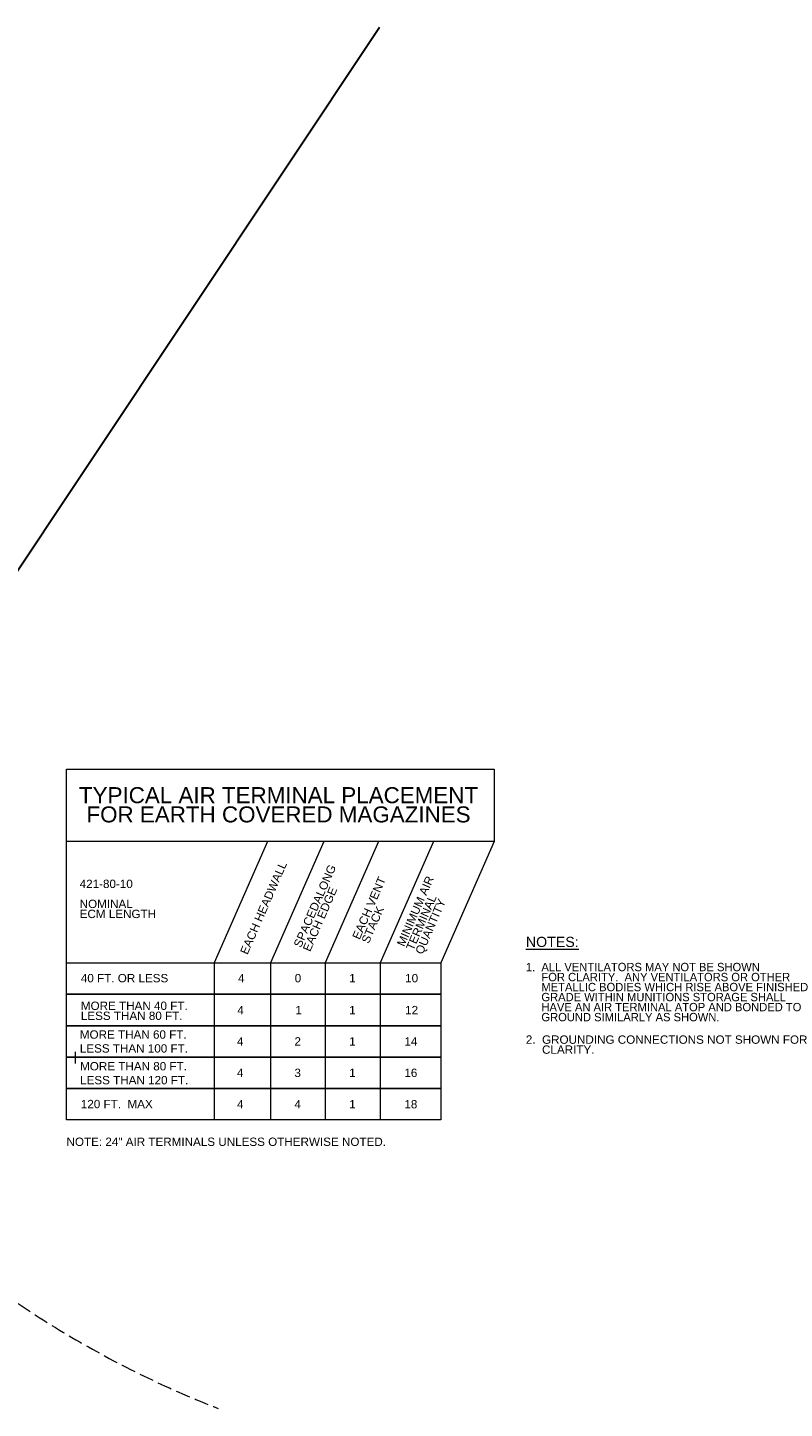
# Model space of a CAD drawing. Header units: inches. Extents: x 3176 to 8492, y -2587 to 2467.
# Tile 7 of 7: x 7599 to 8492, y -263 to 1365. Entities that reach past the tile are written whole.
import ezdxf
from ezdxf.enums import TextEntityAlignment as Align

# ---------------------------------------------------------------- set-up
doc = ezdxf.new("R2010")
doc.units = ezdxf.units.IN
doc.header["$LTSCALE"] = 50
doc.header["$MEASUREMENT"] = 0
doc.linetypes.add('DGN Style 3', pattern=[0.474126, 0.338661, -0.135465])
doc.layers.get('Defpoints').update_dxf_attribs({"lineweight": 0})
for name, color, linetype, lineweight in [('E-ANNO-TEXT', 7, 'Continuous', 0), ('G-ANNO-TEXT', 2, 'Continuous', 30), ('Level 2', 7, 'Continuous', 0), ('S-FNDN-FTNG', 48, 'Continuous', 13), ('S-WALL-LOAD', 3, 'Continuous', 13)]:
    doc.layers.add(name, color=color, linetype=linetype, lineweight=lineweight)
doc.styles.add("_1 4 1'-0", font='arial.ttf', dxfattribs={"height": 6})
doc.styles.add("_1 4 1'-0_0", font='arial.ttf')
doc.styles.add('Notes', font='arial.ttf', dxfattribs={"height": 0.098425})
doc.styles.add('TITLE 6.35', font='swissk.ttf', dxfattribs={"height": 250})
doc.dimstyles.new("1 4 1'-0", dxfattribs={"dimtxt": 12, "dimasz": 18, "dimexe": 6, "dimexo": 6, "dimgap": 6, "dimtad": 1, "dimdec": 0, "dimzin": 11, "dimdsep": 46, "dimlunit": 3, "dimtxsty": "_1 4 1'-0_0", "dimcen": 0.09, "dimclrd": 256, "dimadec": 4, "dimazin": 3, "dimtfac": 1, "dimtdec": 0, "dimtofl": 0, "dimtmove": 0, "dimatfit": 2, "dimfxl": 1, "dimfrac": 2, "dimtolj": 1, "dimtzin": 11, "dimlwd": -1, "dimarcsym": 0})

# ---------------------------------------------------------------- blocks, each defined once
blk = doc.blocks.new('*D164')
at = {"layer": 'Defpoints', "color": 0, "lineweight": 0, "transparency": 16777216}
for p in [(8014.3, 1365.4), (7348.6, 367)]:
    blk.add_point(p, dxfattribs=at)
at = {"layer": 'G-ANNO-TEXT', "transparency": 16777216}
blk.add_line((8014.3, 1365.4), (7358.6, 381.9), dxfattribs=at)
at = {"layer": 'G-ANNO-TEXT', "lineweight": 0, "transparency": 16777216}
blk.add_solid([(7356.1, 383.6), (7361.1, 380.3), (7348.6, 367)], dxfattribs=at)
at = {"layer": 'G-ANNO-TEXT', "color": 0, "transparency": 16777216, "insert": (7411.7, 483.5), "char_height": 12, "attachment_point": 5, "rotation": 56.3079, "style": "_1 4 1'-0_0"}
blk.add_mtext('\\A1;\\H12;R100\'-0"', dxfattribs=at)

msp = doc.modelspace()

# ---------------------------------------------------------------- linework, layer by layer
at = {"layer": 'E-ANNO-TEXT'}
for p, q in [((7882, 405.6, 262.1), (7819.1, 262.3, 262.1)), ((7948.6, 405.6, 262.1), (7885.7, 262.3, 262.1)), ((8012.9, 405.6, 262.1), (7950, 262.3, 262.1)), ((8077.9, 405.6, 262.1), (8015, 262.3, 262.1)), ((8149.4, 405.6, 262.1), (8086.5, 262.3, 262.1)), ((7819.1, 262.3, 262.1), (7819.1, 151.2, 262.1)), ((7885.7, 262.3, 262.1), (7885.7, 151.2, 262.1)), ((7950, 262.3, 262.1), (7950, 151.2, 262.1)), ((8015, 262.3, 262.1), (8015, 151.2, 262.1)), ((7819.1, 225.3, 262.1), (7819.1, 114.1, 262.1)), ((7885.7, 225.3, 262.1), (7885.7, 114.1, 262.1)), ((7950, 225.3, 262.1), (7950, 114.1, 262.1)), ((8015, 225.3, 262.1), (8015, 114.1, 262.1)), ((7819.1, 188.2, 262.1), (7819.1, 77.1, 262.1)), ((7885.7, 188.2, 262.1), (7885.7, 77.1, 262.1)), ((7950, 188.2, 262.1), (7950, 77.1, 262.1)), ((8015, 188.2, 262.1), (8015, 77.1, 262.1))]:
    msp.add_line(p, q, dxfattribs=at)
at = {"layer": 'E-ANNO-TEXT', "elevation": 262.1, "flags": 128}
for points in [[(7644.8, 151.2), (7644.8, 405.6)], [(7644.8, 114.1), (7644.8, 368.6)], [(7644.8, 77.1), (7644.8, 331.5)]]:
    msp.add_lwpolyline(points, dxfattribs=at)
at = {"layer": 'E-ANNO-TEXT'}
for points in [[(7644.8, 490.7, 262.1), (8149.4, 490.7, 262.1), (8149.4, 405.6, 262.1), (7644.8, 405.6, 262.1)], [(7644.8, 262.3, 262.1), (8086.5, 262.3, 262.1), (8086.5, 225.3, 262.1), (7644.8, 225.3, 262.1)], [(7644.8, 225.3, 262.1), (8086.5, 225.3, 262.1), (8086.5, 188.2, 262.1), (7644.8, 188.2, 262.1)], [(7644.8, 188.2, 262.1), (8086.5, 188.2, 262.1), (8086.5, 151.2, 262.1), (7644.8, 151.2, 262.1)], [(7644.8, 151.2, 262.1), (8086.5, 151.2, 262.1), (8086.5, 114.1, 262.1), (7644.8, 114.1, 262.1)], [(7644.8, 114.1, 262.1), (8086.5, 114.1, 262.1), (8086.5, 77.1, 262.1), (7644.8, 77.1, 262.1)]]:
    msp.add_3dface(points, dxfattribs=at)
at = {"layer": 'Level 2', "linetype": 'DGN Style 3'}
msp.add_arc((8259.7, 854.8, -49.3), 1200, 231.4338, 248.6998, dxfattribs=at)
at = {"layer": 'S-FNDN-FTNG'}
msp.add_line((7655, 157.4, 106.4), (7655, 143.4, 106.4), dxfattribs=at)
at = {"layer": 'S-WALL-LOAD'}
for p, q in [((7665.7, 351.5, 106.4), (7665.1, 352.2, 106.4)), ((7666.3, 351.5, 106.4), (7665.7, 351.5, 106.4))]:
    msp.add_line(p, q, dxfattribs=at)

# ---------------------------------------------------------------- texts
at = {"layer": 'E-ANNO-TEXT', "style": 'Notes'}
for s, height, p in [('40 FT. OR LESS', 9.842, (7661.9, 249.2, 262.1)), ('4', 9.84, (7847.4, 249.2, 262.1)), ('0', 9.84, (7914.2, 249.2, 262.1)), ('1', 9.84, (7978.5, 249.2, 262.1)), ('10', 9.84, (8044.5, 249.2, 262.1)), ('4', 9.84, (7846.5, 211.5, 262.1)), ('1', 9.84, (7914.9, 211.5, 262.1)), ('1', 9.84, (7978.5, 211.5, 262.1)), ('12', 9.84, (8044.5, 211.5, 262.1)), ('4', 9.84, (7846.1, 174.6, 262.1)), ('2', 9.84, (7913.9, 174.6, 262.1)), ('1', 9.84, (7978.5, 174.6, 262.1)), ('14', 9.84, (8043.6, 174.6, 262.1)), ('4', 9.84, (7846.1, 137.6, 262.1)), ('3', 9.84, (7913.9, 137.5, 262.1)), ('1', 9.84, (7978.5, 137.5, 262.1)), ('16', 9.84, (8043.6, 137.5, 262.1)), ('120 FT.  MAX', 9.842, (7661.9, 100.7, 262.1)), ('4', 9.84, (7846.1, 100.5, 262.1)), ('4', 9.84, (7913.9, 100.5, 262.1)), ('1', 9.84, (7978.5, 100.5, 262.1)), ('18', 9.84, (8043.6, 100.5, 262.1))]:
    msp.add_text(s, height=height, dxfattribs=at).set_placement(p, align=Align.TOP_LEFT)
at = {"layer": 'E-ANNO-TEXT', "color": 7, "linetype": 'Continuous', "lineweight": 0, "insert": (7895.1, 448.6, 311.4), "char_height": 18.898, "width": 473.292, "attachment_point": 5, "line_spacing_factor": 0.72, "style": 'TITLE 6.35'}
msp.add_mtext('\\fArial|b0|i0|c00|p39;TYPICAL AIR TERMINAL PLACEMENT FOR EARTH COVERED MAGAZINES', dxfattribs=at)
at = {"layer": 'E-ANNO-TEXT', "color": 7, "attachment_point": 1, "line_spacing_factor": 0.72, "style": 'Notes'}
for s, insert, char_height in [('421-80-10\\P\\PNOMINAL\\PECM LENGTH', (7660.5, 360.4, 311.4), 9.84), ('MORE THAN 40 FT.\\PLESS THAN 80 FT.', (7661.9, 216.6, 262.1), 9.842)]:
    msp.add_mtext(s, dxfattribs=dict(at, insert=insert, char_height=char_height))
at = {"layer": 'E-ANNO-TEXT', "color": 7, "linetype": 'Continuous', "lineweight": 0, "attachment_point": 1, "rotation": 66.4932, "line_spacing_factor": 0.72, "style": 'Notes'}
for s, insert, char_height in [('EACH HEADWALL', (7849.4, 275.2, 262.1), 9.842), ('EACH VENT \\PSTACK', (7981.7, 292.9, 262.1), 9.84)]:
    msp.add_mtext(s, dxfattribs=dict(at, insert=insert, char_height=char_height))
at = {"layer": 'E-ANNO-TEXT', "color": 7, "linetype": 'Continuous', "lineweight": 0, "char_height": 9.842, "attachment_point": 1, "rotation": 66.4932, "line_spacing_factor": 0.72, "style": 'Notes'}
for s, insert, width in [('SPACEDALONG EACH EDGE', (7912.5, 283.4, 262.1), 106.994), ('MINIMUM AIR TERMINAL QUANTITY', (8034.3, 284.7, 262.1), 127.31)]:
    msp.add_mtext(s, dxfattribs=dict(at, insert=insert, width=width))
at = {"layer": 'E-ANNO-TEXT', "color": 7, "linetype": 'Continuous', "lineweight": 13, "width": 501.562, "attachment_point": 1}
for s, insert, char_height, line_spacing_factor, style in [('\\LNOTES:', (8186.9, 293, 316.5), 12, 0.9, "_1 4 1'-0"), ('1.  ALL VENTILATORS MAY NOT BE SHOWN \\P     FOR CLARITY.  ANY VENTILATORS OR OTHER \\P     METALLIC BODIES WHICH RISE ABOVE FINISHED \\P     GRADE WITHIN MUNITIONS STORAGE SHALL \\P     HAVE AN AIR TERMINAL ATOP AND BONDED TO \\P     GROUND SIMILARLY AS SHOWN.', (8186.9, 262.3, 316.5), 9.842, 0.72, 'Notes'), ('\\pt324;2.  GROUNDING CONNECTIONS NOT SHOWN FOR \\P     CLARITY.  ', (8186.9, 176.7, 316.5), 9.842, 0.72, 'Notes'), ('\\pt324;NOTE: 24" AIR TERMINALS UNLESS OTHERWISE NOTED.', (7645, 56.2, 316.5), 9.842, 0.72, 'Notes')]:
    msp.add_mtext(s, dxfattribs=dict(at, insert=insert, char_height=char_height, line_spacing_factor=line_spacing_factor, style=style))
at = {"layer": 'E-ANNO-TEXT', "char_height": 9.842, "attachment_point": 1, "style": 'Notes'}
for s, insert in [('MORE THAN 60 FT.\\PLESS THAN 100 FT. ', (7660.7, 182.7, 262.1)), ('MORE THAN 80 FT. \\PLESS THAN 120 FT.\\P', (7661, 145.3, 262.1))]:
    msp.add_mtext(s, dxfattribs=dict(at, insert=insert))

# ---------------------------------------------------------------- dimensions: what is measured, and where the dimension line sits
at = {"layer": 'G-ANNO-TEXT'}
dim = msp.add_radius_dim(center=(8014.3, 1365.4, -49.3), mpoint=(7348.6, 367, -49.3), text='\\H12;<>', dimstyle="1 4 1'-0", override={"dimse1": 1, "dimse2": 1}, dxfattribs=at)
dim.commit()
dim.dimension.update_dxf_attribs({"geometry": '*D164', "text_midpoint": (7421.8, 476.8, -49.3), "dimtype": 164})

doc.saveas('drawing.dxf')
